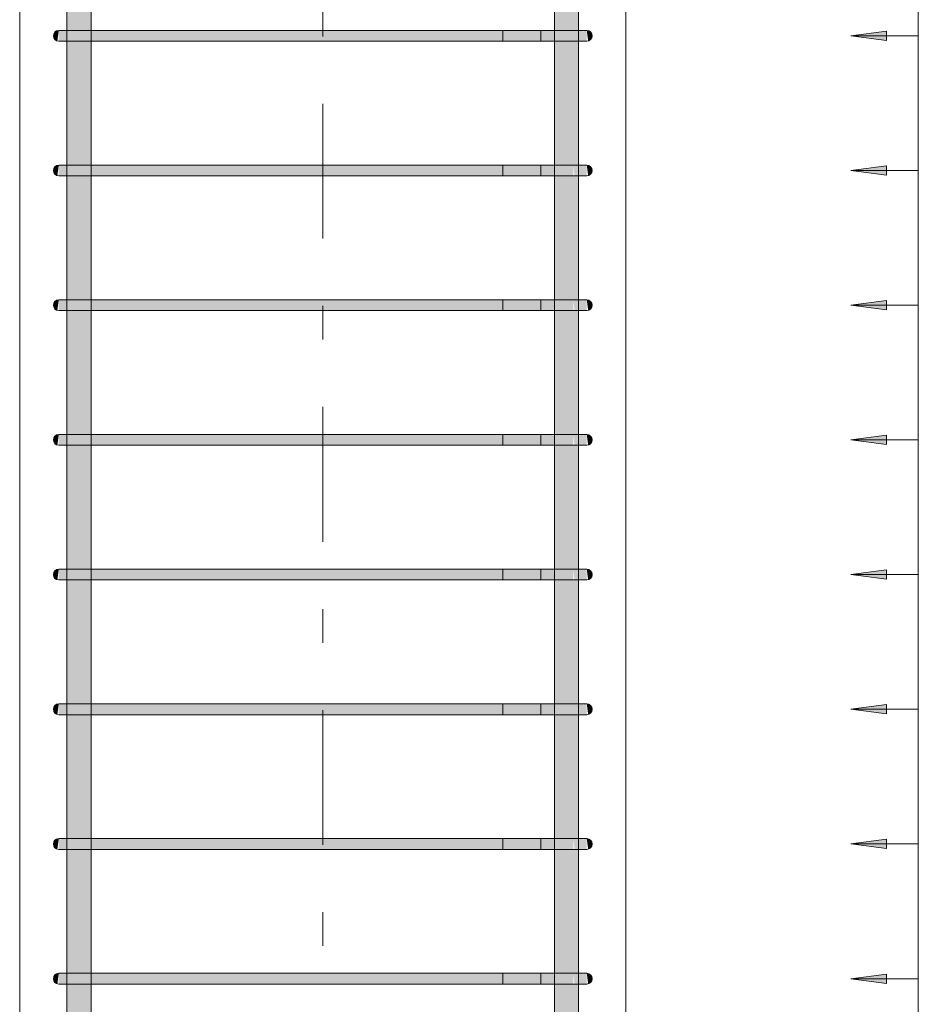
# Model space of a CAD drawing. Header units: millimetres. Extents: x -25607 to 9385, y 1894 to 10168.
# Tile 167 of 181: x 7599 to 8267, y 6501 to 7232. Entities that reach past the tile are written whole.
import ezdxf

# ---------------------------------------------------------------- set-up
doc = ezdxf.new("R2010")
doc.units = ezdxf.units.MM
doc.linetypes.add('Čára osnovy', pattern=[225, 100, -50, 25, -50])
for name, color, linetype, lineweight in [('A-ANNO-DIMS', 211, 'Continuous', 5), ('A-ANNO-DIMS-25', 211, 'Continuous', 5), ('S-COLS', 52, 'Continuous', 9), ('S-GRID', 1, 'Continuous', 5), ('S-RBAR', 171, 'Continuous', 5)]:
    doc.layers.add(name, color=color, linetype=linetype, lineweight=lineweight)
doc.styles.add('Arial_1', font='arial.ttf', dxfattribs={"height": 62.5})
doc.dimstyles.new('Výztuž_kusy__řezy__3', dxfattribs={"dimscale": 304.8, "dimtxt": 0.18, "dimasz": 0, "dimexe": 0, "dimexo": 0.0625, "dimgap": 0.082021, "dimtad": 1, "dimdec": 0, "dimzin": 0, "dimdsep": 46, "dimtxsty": 'Arial_1', "dimblk1": 'NONE', "dimblk2": 'NONE', "dimsah": 1, "dimcen": 0.09, "dimazin": 0, "dimtfac": 1, "dimtdec": 4, "dimtix": 1, "dimtmove": 0, "dimatfit": 3, "dimfxl": 0.164042, "dimfxlon": 1, "dimtvp": 1, "dimtfill": 1, "dimtolj": 1, "dimtzin": 0, "dimarcsym": 2})

# ---------------------------------------------------------------- blocks, each defined once
blk = doc.blocks.new('DIMBLOCK673-V5')
at = {"layer": 'A-ANNO-DIMS-25'}
for points in [[(8216.59, 7320), (8242.88, 7316.54), (8242.88, 7323.46)], [(8216.59, 7220), (8242.88, 7216.54), (8242.88, 7223.46)]]:
    blk.add_hatch(color=256, dxfattribs=at).paths.add_polyline_path(points)
for p, q in [((8242.88, 7323.46), (8216.59, 7320)), ((8216.59, 7320), (8242.88, 7316.54)), ((8266.59, 7320), (8216.59, 7320)), ((8242.88, 7316.54), (8242.88, 7323.46)), ((8266.59, 7320), (8266.59, 7220)), ((8266.59, 7320), (8266.59, 7320)), ((8242.88, 7223.46), (8216.59, 7220)), ((8242.88, 7216.54), (8242.88, 7223.46)), ((8216.59, 7220), (8242.88, 7216.54)), ((8266.59, 7220), (8216.59, 7220)), ((8266.59, 7220), (8266.59, 7220))]:
    blk.add_line(p, q, dxfattribs=at)
blk = doc.blocks.new('_None')
blk = doc.blocks.new('DIMBLOCK674-V5')
at = {"layer": 'A-ANNO-DIMS-25'}
for points in [[(8216.59, 7220), (8242.88, 7216.54), (8242.88, 7223.46)], [(8216.59, 7120), (8242.88, 7116.54), (8242.88, 7123.46)]]:
    blk.add_hatch(color=256, dxfattribs=at).paths.add_polyline_path(points)
for p, q in [((8242.88, 7223.46), (8216.59, 7220)), ((8242.88, 7216.54), (8242.88, 7223.46)), ((8216.59, 7220), (8242.88, 7216.54)), ((8266.59, 7220), (8216.59, 7220)), ((8266.59, 7220), (8266.59, 7120)), ((8266.59, 7220), (8266.59, 7220)), ((8242.88, 7123.46), (8216.59, 7120)), ((8216.59, 7120), (8242.88, 7116.54)), ((8266.59, 7120), (8216.59, 7120)), ((8242.88, 7116.54), (8242.88, 7123.46)), ((8266.59, 7120), (8266.59, 7120))]:
    blk.add_line(p, q, dxfattribs=at)
blk = doc.blocks.new('DIMBLOCK675-V5')
at = {"layer": 'A-ANNO-DIMS-25'}
for points in [[(8216.59, 7120), (8242.88, 7116.54), (8242.88, 7123.46)], [(8216.59, 7020), (8242.88, 7016.54), (8242.88, 7023.46)]]:
    blk.add_hatch(color=256, dxfattribs=at).paths.add_polyline_path(points)
for p, q in [((8242.88, 7123.46), (8216.59, 7120)), ((8216.59, 7120), (8242.88, 7116.54)), ((8266.59, 7120), (8216.59, 7120)), ((8242.88, 7116.54), (8242.88, 7123.46)), ((8266.59, 7120), (8266.59, 7020)), ((8266.59, 7120), (8266.59, 7120)), ((8242.88, 7023.46), (8216.59, 7020)), ((8216.59, 7020), (8242.88, 7016.54)), ((8266.59, 7020), (8216.59, 7020)), ((8242.88, 7016.54), (8242.88, 7023.46)), ((8266.59, 7020), (8266.59, 7020))]:
    blk.add_line(p, q, dxfattribs=at)
blk = doc.blocks.new('DIMBLOCK676-V5')
at = {"layer": 'A-ANNO-DIMS-25'}
for points in [[(8216.59, 7020), (8242.88, 7016.54), (8242.88, 7023.46)], [(8216.59, 6920), (8242.88, 6916.54), (8242.88, 6923.46)]]:
    blk.add_hatch(color=256, dxfattribs=at).paths.add_polyline_path(points)
for p, q in [((8242.88, 7023.46), (8216.59, 7020)), ((8216.59, 7020), (8242.88, 7016.54)), ((8266.59, 7020), (8216.59, 7020)), ((8242.88, 7016.54), (8242.88, 7023.46)), ((8266.59, 7020), (8266.59, 6920)), ((8266.59, 7020), (8266.59, 7020)), ((8242.88, 6923.46), (8216.59, 6920)), ((8242.88, 6916.54), (8242.88, 6923.46)), ((8216.59, 6920), (8242.88, 6916.54)), ((8266.59, 6920), (8216.59, 6920)), ((8266.59, 6920), (8266.59, 6920))]:
    blk.add_line(p, q, dxfattribs=at)
blk = doc.blocks.new('DIMBLOCK677-V5')
at = {"layer": 'A-ANNO-DIMS-25'}
for points in [[(8216.59, 6920), (8242.88, 6916.54), (8242.88, 6923.46)], [(8216.59, 6820), (8242.88, 6816.54), (8242.88, 6823.46)]]:
    blk.add_hatch(color=256, dxfattribs=at).paths.add_polyline_path(points)
for p, q in [((8242.88, 6923.46), (8216.59, 6920)), ((8242.88, 6916.54), (8242.88, 6923.46)), ((8216.59, 6920), (8242.88, 6916.54)), ((8266.59, 6920), (8216.59, 6920)), ((8266.59, 6920), (8266.59, 6820)), ((8266.59, 6920), (8266.59, 6920)), ((8242.88, 6823.46), (8216.59, 6820)), ((8242.88, 6816.54), (8242.88, 6823.46)), ((8216.59, 6820), (8242.88, 6816.54)), ((8266.59, 6820), (8216.59, 6820)), ((8266.59, 6820), (8266.59, 6820))]:
    blk.add_line(p, q, dxfattribs=at)
blk = doc.blocks.new('DIMBLOCK678-V5')
at = {"layer": 'A-ANNO-DIMS-25'}
for points in [[(8216.59, 6820), (8242.88, 6816.54), (8242.88, 6823.46)], [(8216.59, 6720), (8242.88, 6716.54), (8242.88, 6723.46)]]:
    blk.add_hatch(color=256, dxfattribs=at).paths.add_polyline_path(points)
for p, q in [((8242.88, 6823.46), (8216.59, 6820)), ((8242.88, 6816.54), (8242.88, 6823.46)), ((8216.59, 6820), (8242.88, 6816.54)), ((8266.59, 6820), (8216.59, 6820)), ((8266.59, 6820), (8266.59, 6720)), ((8266.59, 6820), (8266.59, 6820)), ((8242.88, 6723.46), (8216.59, 6720)), ((8216.59, 6720), (8242.88, 6716.54)), ((8266.59, 6720), (8216.59, 6720)), ((8242.88, 6716.54), (8242.88, 6723.46)), ((8266.59, 6720), (8266.59, 6720))]:
    blk.add_line(p, q, dxfattribs=at)
blk = doc.blocks.new('DIMBLOCK679-V5')
at = {"layer": 'A-ANNO-DIMS-25'}
for points in [[(8216.59, 6720), (8242.88, 6716.54), (8242.88, 6723.46)], [(8216.59, 6620), (8242.88, 6616.54), (8242.88, 6623.46)]]:
    blk.add_hatch(color=256, dxfattribs=at).paths.add_polyline_path(points)
for p, q in [((8242.88, 6723.46), (8216.59, 6720)), ((8216.59, 6720), (8242.88, 6716.54)), ((8266.59, 6720), (8216.59, 6720)), ((8242.88, 6716.54), (8242.88, 6723.46)), ((8266.59, 6720), (8266.59, 6620)), ((8266.59, 6720), (8266.59, 6720)), ((8242.88, 6623.46), (8216.59, 6620)), ((8242.88, 6616.54), (8242.88, 6623.46)), ((8216.59, 6620), (8242.88, 6616.54)), ((8266.59, 6620), (8216.59, 6620)), ((8266.59, 6620), (8266.59, 6620))]:
    blk.add_line(p, q, dxfattribs=at)
blk = doc.blocks.new('DIMBLOCK680-V5')
at = {"layer": 'A-ANNO-DIMS-25'}
for points in [[(8216.59, 6620), (8242.88, 6616.54), (8242.88, 6623.46)], [(8216.59, 6520), (8242.88, 6516.54), (8242.88, 6523.46)]]:
    blk.add_hatch(color=256, dxfattribs=at).paths.add_polyline_path(points)
for p, q in [((8242.88, 6623.46), (8216.59, 6620)), ((8242.88, 6616.54), (8242.88, 6623.46)), ((8216.59, 6620), (8242.88, 6616.54)), ((8266.59, 6620), (8216.59, 6620)), ((8266.59, 6620), (8266.59, 6520)), ((8266.59, 6620), (8266.59, 6620)), ((8242.88, 6523.46), (8216.59, 6520)), ((8242.88, 6516.54), (8242.88, 6523.46)), ((8216.59, 6520), (8242.88, 6516.54)), ((8266.59, 6520), (8216.59, 6520)), ((8266.59, 6520), (8266.59, 6520))]:
    blk.add_line(p, q, dxfattribs=at)
blk = doc.blocks.new('DIMBLOCK681-V5')
at = {"layer": 'A-ANNO-DIMS-25'}
for points in [[(8216.59, 6520), (8242.88, 6516.54), (8242.88, 6523.46)], [(8216.59, 6420), (8242.88, 6416.54), (8242.88, 6423.46)]]:
    blk.add_hatch(color=256, dxfattribs=at).paths.add_polyline_path(points)
for p, q in [((8242.88, 6523.46), (8216.59, 6520)), ((8242.88, 6516.54), (8242.88, 6523.46)), ((8216.59, 6520), (8242.88, 6516.54)), ((8266.59, 6520), (8216.59, 6520)), ((8266.59, 6520), (8266.59, 6420)), ((8266.59, 6520), (8266.59, 6520)), ((8242.88, 6423.46), (8216.59, 6420)), ((8216.59, 6420), (8242.88, 6416.54)), ((8266.59, 6420), (8216.59, 6420)), ((8242.88, 6416.54), (8242.88, 6423.46)), ((8266.59, 6420), (8266.59, 6420))]:
    blk.add_line(p, q, dxfattribs=at)
blk = doc.blocks.new('DIMBLOCK687-V5')
at = {"layer": 'A-ANNO-DIMS-25'}
for points in [[(8216.59, 8620), (8242.88, 8616.54), (8242.88, 8623.46)], [(8216.59, 8520), (8242.88, 8516.54), (8242.88, 8523.46)], [(8216.59, 8420), (8242.88, 8416.54), (8242.88, 8423.46)], [(8216.59, 8320), (8242.88, 8316.54), (8242.88, 8323.46)], [(8216.59, 8220), (8242.88, 8216.54), (8242.88, 8223.46)], [(8216.59, 8120), (8242.88, 8116.54), (8242.88, 8123.46)], [(8216.59, 8020), (8242.88, 8016.54), (8242.88, 8023.46)], [(8216.59, 7920), (8242.88, 7916.54), (8242.88, 7923.46)], [(8216.59, 7820), (8242.88, 7816.54), (8242.88, 7823.46)], [(8216.59, 7720), (8242.88, 7716.54), (8242.88, 7723.46)], [(8216.59, 7620), (8242.88, 7616.54), (8242.88, 7623.46)], [(8216.59, 7520), (8242.88, 7516.54), (8242.88, 7523.46)], [(8216.59, 7420), (8242.88, 7416.54), (8242.88, 7423.46)], [(8216.59, 7320), (8242.88, 7316.54), (8242.88, 7323.46)], [(8216.59, 7220), (8242.88, 7216.54), (8242.88, 7223.46)], [(8216.59, 7120), (8242.88, 7116.54), (8242.88, 7123.46)], [(8216.59, 7020), (8242.88, 7016.54), (8242.88, 7023.46)], [(8216.59, 6920), (8242.88, 6916.54), (8242.88, 6923.46)], [(8216.59, 6820), (8242.88, 6816.54), (8242.88, 6823.46)], [(8216.59, 6720), (8242.88, 6716.54), (8242.88, 6723.46)], [(8216.59, 6620), (8242.88, 6616.54), (8242.88, 6623.46)], [(8216.59, 6520), (8242.88, 6516.54), (8242.88, 6523.46)], [(8216.59, 6420), (8242.88, 6416.54), (8242.88, 6423.46)], [(8216.59, 6320), (8242.88, 6316.54), (8242.88, 6323.46)], [(8216.59, 6220), (8242.88, 6216.54), (8242.88, 6223.46)], [(8216.59, 6120), (8242.88, 6116.54), (8242.88, 6123.46)], [(8216.59, 6020), (8242.88, 6016.54), (8242.88, 6023.46)], [(8216.59, 5920), (8242.88, 5916.54), (8242.88, 5923.46)]]:
    blk.add_hatch(color=256, dxfattribs=at).paths.add_polyline_path(points)
for p, q in [((8242.88, 8623.46), (8216.59, 8620)), ((8216.59, 8620), (8242.88, 8616.54)), ((8266.59, 8620), (8216.59, 8620)), ((8242.88, 8616.54), (8242.88, 8623.46)), ((8266.59, 8620), (8266.59, 5920)), ((8266.59, 8620), (8266.59, 8520)), ((8266.59, 8620), (8266.59, 8620)), ((8242.88, 8523.46), (8216.59, 8520)), ((8242.88, 8516.54), (8242.88, 8523.46)), ((8216.59, 8520), (8242.88, 8516.54)), ((8266.59, 8520), (8216.59, 8520)), ((8266.59, 8520), (8266.59, 8420)), ((8266.59, 8520), (8266.59, 8520)), ((8242.88, 8423.46), (8216.59, 8420)), ((8242.88, 8416.54), (8242.88, 8423.46)), ((8216.59, 8420), (8242.88, 8416.54)), ((8266.59, 8420), (8216.59, 8420)), ((8266.59, 8420), (8266.59, 8320)), ((8266.59, 8420), (8266.59, 8420)), ((8242.88, 8323.46), (8216.59, 8320)), ((8216.59, 8320), (8242.88, 8316.54)), ((8266.59, 8320), (8216.59, 8320)), ((8242.88, 8316.54), (8242.88, 8323.46)), ((8266.59, 8320), (8266.59, 8220)), ((8266.59, 8320), (8266.59, 8320)), ((8242.88, 8223.46), (8216.59, 8220)), ((8216.59, 8220), (8242.88, 8216.54)), ((8266.59, 8220), (8216.59, 8220)), ((8242.88, 8216.54), (8242.88, 8223.46)), ((8266.59, 8220), (8266.59, 8120)), ((8266.59, 8220), (8266.59, 8220)), ((8242.88, 8123.46), (8216.59, 8120)), ((8242.88, 8116.54), (8242.88, 8123.46)), ((8216.59, 8120), (8242.88, 8116.54)), ((8266.59, 8120), (8216.59, 8120)), ((8266.59, 8120), (8266.59, 8020)), ((8266.59, 8120), (8266.59, 8120)), ((8242.88, 8023.46), (8216.59, 8020)), ((8216.59, 8020), (8242.88, 8016.54)), ((8266.59, 8020), (8216.59, 8020)), ((8242.88, 8016.54), (8242.88, 8023.46)), ((8266.59, 8020), (8266.59, 7920)), ((8266.59, 8020), (8266.59, 8020)), ((8242.88, 7923.46), (8216.59, 7920)), ((8216.59, 7920), (8242.88, 7916.54)), ((8266.59, 7920), (8216.59, 7920)), ((8242.88, 7916.54), (8242.88, 7923.46)), ((8266.59, 7920), (8266.59, 7820)), ((8266.59, 7920), (8266.59, 7920)), ((8242.88, 7823.46), (8216.59, 7820)), ((8242.88, 7816.54), (8242.88, 7823.46)), ((8216.59, 7820), (8242.88, 7816.54)), ((8266.59, 7820), (8216.59, 7820)), ((8266.59, 7820), (8266.59, 7720)), ((8266.59, 7820), (8266.59, 7820)), ((8242.88, 7723.46), (8216.59, 7720)), ((8216.59, 7720), (8242.88, 7716.54)), ((8266.59, 7720), (8216.59, 7720)), ((8242.88, 7716.54), (8242.88, 7723.46)), ((8266.59, 7720), (8266.59, 7620)), ((8266.59, 7720), (8266.59, 7720)), ((8242.88, 7623.46), (8216.59, 7620)), ((8216.59, 7620), (8242.88, 7616.54)), ((8266.59, 7620), (8216.59, 7620)), ((8242.88, 7616.54), (8242.88, 7623.46)), ((8266.59, 7620), (8266.59, 7520)), ((8266.59, 7620), (8266.59, 7620)), ((8242.88, 7523.46), (8216.59, 7520)), ((8242.88, 7516.54), (8242.88, 7523.46)), ((8216.59, 7520), (8242.88, 7516.54)), ((8266.59, 7520), (8216.59, 7520)), ((8266.59, 7520), (8266.59, 7420)), ((8266.59, 7520), (8266.59, 7520)), ((8242.88, 7423.46), (8216.59, 7420)), ((8216.59, 7420), (8242.88, 7416.54)), ((8266.59, 7420), (8216.59, 7420)), ((8242.88, 7416.54), (8242.88, 7423.46)), ((8266.59, 7420), (8266.59, 7320)), ((8266.59, 7420), (8266.59, 7420)), ((8242.88, 7323.46), (8216.59, 7320)), ((8216.59, 7320), (8242.88, 7316.54)), ((8266.59, 7320), (8216.59, 7320)), ((8242.88, 7316.54), (8242.88, 7323.46)), ((8266.59, 7320), (8266.59, 7220)), ((8266.59, 7320), (8266.59, 7320)), ((8242.88, 7223.46), (8216.59, 7220)), ((8242.88, 7216.54), (8242.88, 7223.46)), ((8216.59, 7220), (8242.88, 7216.54)), ((8266.59, 7220), (8216.59, 7220)), ((8266.59, 7220), (8266.59, 7120)), ((8266.59, 7220), (8266.59, 7220)), ((8242.88, 7123.46), (8216.59, 7120)), ((8216.59, 7120), (8242.88, 7116.54)), ((8266.59, 7120), (8216.59, 7120)), ((8242.88, 7116.54), (8242.88, 7123.46)), ((8266.59, 7120), (8266.59, 7020)), ((8266.59, 7120), (8266.59, 7120)), ((8242.88, 7023.46), (8216.59, 7020)), ((8216.59, 7020), (8242.88, 7016.54)), ((8266.59, 7020), (8216.59, 7020)), ((8242.88, 7016.54), (8242.88, 7023.46)), ((8266.59, 7020), (8266.59, 6920)), ((8266.59, 7020), (8266.59, 7020)), ((8242.88, 6923.46), (8216.59, 6920)), ((8242.88, 6916.54), (8242.88, 6923.46)), ((8216.59, 6920), (8242.88, 6916.54)), ((8266.59, 6920), (8216.59, 6920)), ((8266.59, 6920), (8266.59, 6820)), ((8266.59, 6920), (8266.59, 6920)), ((8242.88, 6823.46), (8216.59, 6820)), ((8242.88, 6816.54), (8242.88, 6823.46)), ((8216.59, 6820), (8242.88, 6816.54)), ((8266.59, 6820), (8216.59, 6820)), ((8266.59, 6820), (8266.59, 6720)), ((8266.59, 6820), (8266.59, 6820)), ((8242.88, 6723.46), (8216.59, 6720)), ((8216.59, 6720), (8242.88, 6716.54)), ((8266.59, 6720), (8216.59, 6720)), ((8242.88, 6716.54), (8242.88, 6723.46)), ((8266.59, 6720), (8266.59, 6620)), ((8266.59, 6720), (8266.59, 6720)), ((8242.88, 6623.46), (8216.59, 6620)), ((8242.88, 6616.54), (8242.88, 6623.46)), ((8216.59, 6620), (8242.88, 6616.54)), ((8266.59, 6620), (8216.59, 6620)), ((8266.59, 6620), (8266.59, 6520)), ((8266.59, 6620), (8266.59, 6620)), ((8242.88, 6523.46), (8216.59, 6520)), ((8242.88, 6516.54), (8242.88, 6523.46)), ((8216.59, 6520), (8242.88, 6516.54)), ((8266.59, 6520), (8216.59, 6520)), ((8266.59, 6520), (8266.59, 6420)), ((8266.59, 6520), (8266.59, 6520)), ((8242.88, 6423.46), (8216.59, 6420)), ((8216.59, 6420), (8242.88, 6416.54)), ((8266.59, 6420), (8216.59, 6420)), ((8242.88, 6416.54), (8242.88, 6423.46)), ((8266.59, 6420), (8266.59, 6320)), ((8266.59, 6420), (8266.59, 6420)), ((8242.88, 6323.46), (8216.59, 6320)), ((8242.88, 6316.54), (8242.88, 6323.46)), ((8216.59, 6320), (8242.88, 6316.54)), ((8266.59, 6320), (8216.59, 6320)), ((8266.59, 6320), (8266.59, 6220)), ((8266.59, 6320), (8266.59, 6320)), ((8242.88, 6223.46), (8216.59, 6220)), ((8242.88, 6216.54), (8242.88, 6223.46)), ((8216.59, 6220), (8242.88, 6216.54)), ((8266.59, 6220), (8216.59, 6220)), ((8266.59, 6220), (8266.59, 6120)), ((8266.59, 6220), (8266.59, 6220)), ((8242.88, 6123.46), (8216.59, 6120)), ((8216.59, 6120), (8242.88, 6116.54)), ((8266.59, 6120), (8216.59, 6120)), ((8242.88, 6116.54), (8242.88, 6123.46)), ((8266.59, 6120), (8266.59, 6020)), ((8266.59, 6120), (8266.59, 6120)), ((8242.88, 6023.46), (8216.59, 6020)), ((8242.88, 6016.54), (8242.88, 6023.46)), ((8216.59, 6020), (8242.88, 6016.54)), ((8266.59, 6020), (8216.59, 6020)), ((8266.59, 6020), (8266.59, 5920)), ((8266.59, 6020), (8266.59, 6020)), ((8242.88, 5923.46), (8216.59, 5920)), ((8242.88, 5916.54), (8242.88, 5923.46)), ((8216.59, 5920), (8242.88, 5916.54)), ((8266.59, 5920), (8216.59, 5920)), ((8266.59, 5920), (8266.59, 5920))]:
    blk.add_line(p, q, dxfattribs=at)

msp = doc.modelspace()

# ---------------------------------------------------------------- hatches: boundary and pattern name
at = {"layer": 'S-RBAR'}
h = msp.add_hatch(color=256, dxfattribs=at)
h.paths.add_polyline_path([(7650.3, 5795), (7652.49, 5795), (7652.49, 5916), (7634.49, 5916), (7634.49, 5795)])
h.paths.add_polyline_path([(7637.54, 5924), (7652.49, 5924), (7652.49, 6016), (7634.49, 6016), (7634.49, 5924)])
h.paths.add_polyline_path([(7634.49, 6024), (7652.49, 6024), (7652.49, 6116), (7634.49, 6116), (7634.49, 6026.43)])
h.paths.add_polyline_path([(7640.79, 6124), (7652.49, 6124), (7652.49, 6216), (7634.49, 6216), (7634.49, 6124), (7637.54, 6124)])
h.paths.add_polyline_path([(7640.79, 6224), (7652.49, 6224), (7652.49, 6316), (7634.49, 6316), (7634.49, 6224), (7637.54, 6224)])
h.paths.add_polyline_path([(7634.49, 6324), (7652.49, 6324), (7652.49, 6416), (7634.49, 6416), (7634.49, 6331.3)])
h.paths.add_polyline_path([(7640.79, 6424), (7652.49, 6424), (7652.49, 6516), (7634.49, 6516), (7634.49, 6424), (7637.54, 6424)])
h.paths.add_polyline_path([(7650.3, 6524), (7652.49, 6524), (7652.49, 6616), (7634.49, 6616), (7634.49, 6524), (7648.44, 6524)])
h.paths.add_polyline_path([(7634.49, 6624), (7652.49, 6624), (7652.49, 6716), (7634.49, 6716), (7634.49, 6636.17)])
h.paths.add_polyline_path([(7640.79, 6724), (7652.49, 6724), (7652.49, 6816), (7634.49, 6816), (7634.49, 6724), (7637.54, 6724)])
h.paths.add_polyline_path([(7634.49, 6824), (7652.49, 6824), (7652.49, 6916), (7634.49, 6916), (7634.49, 6830.18)])
h.paths.add_polyline_path([(7634.49, 6924), (7652.49, 6924), (7652.49, 7016), (7634.49, 7016), (7634.49, 6968.76)])
h.paths.add_polyline_path([(7634.49, 7024), (7652.49, 7024), (7652.49, 7116), (7634.49, 7116), (7634.49, 7024.19)])
h.paths.add_polyline_path([(7644.62, 7124), (7652.49, 7124), (7652.49, 7216), (7634.49, 7216), (7634.49, 7124), (7644.29, 7124)])
h.paths.add_polyline_path([(7644.29, 7224), (7652.49, 7224), (7652.49, 7316), (7634.49, 7316), (7634.49, 7224), (7640.79, 7224)])
h.paths.add_polyline_path([(7637.54, 7324), (7652.49, 7324), (7652.49, 7416), (7634.49, 7416), (7634.49, 7324)])
h.paths.add_polyline_path([(7637.54, 7424), (7652.49, 7424), (7652.49, 7516), (7634.49, 7516), (7634.49, 7424)])
h.paths.add_polyline_path([(7648.44, 7524), (7652.49, 7524), (7652.49, 7616), (7634.49, 7616), (7634.49, 7524), (7644.62, 7524)])
h.paths.add_polyline_path([(7634.49, 7624), (7652.49, 7624), (7652.49, 7716), (7634.49, 7716), (7634.49, 7633.93)])
h.paths.add_polyline_path([(7640.79, 7724), (7652.49, 7724), (7652.49, 7816), (7634.49, 7816), (7634.49, 7724), (7637.54, 7724)])
h.paths.add_polyline_path([(7634.49, 7824), (7652.49, 7824), (7652.49, 7916), (7634.49, 7916), (7634.49, 7855.65)])
h.paths.add_polyline_path([(7634.49, 7924), (7652.49, 7924), (7652.49, 8016), (7634.49, 8016), (7634.49, 7938.8)])
h.paths.add_polyline_path([(7634.49, 8024), (7652.49, 8024), (7652.49, 8116), (7634.49, 8116), (7634.49, 8077.38)])
h.paths.add_polyline_path([(7634.49, 8124), (7652.49, 8124), (7652.49, 8216), (7634.49, 8216), (7634.49, 8132.81)])
h.paths.add_polyline_path([(7640.79, 8224), (7652.49, 8224), (7652.49, 8316), (7634.49, 8316), (7634.49, 8224), (7637.54, 8224)])
h.paths.add_polyline_path([(7634.49, 8324), (7652.49, 8324), (7652.49, 8416), (7634.49, 8416), (7634.49, 8326.82)])
h.paths.add_polyline_path([(7634.49, 8424), (7652.49, 8424), (7652.49, 8516), (7634.49, 8516), (7634.49, 8437.68)])
h.paths.add_polyline_path([(7648.44, 8524), (7652.49, 8524), (7652.49, 8616), (7634.49, 8616), (7634.49, 8524), (7644.62, 8524)])
h.paths.add_polyline_path([(7634.49, 8624), (7652.49, 8624), (7652.49, 8660), (7634.49, 8660), (7634.49, 8631.69)])
h = msp.add_hatch(color=256, dxfattribs=at)
h.paths.add_polyline_path([(7996.39, 5795), (8014.39, 5795), (8014.1, 5916), (7996.39, 5916), (7996.39, 5860.14)])
h.paths.add_polyline_path([(8008.1, 5924), (8014.39, 5924), (8014.1, 6016), (7996.39, 6016), (7996.62, 5924), (8005.44, 5924)])
h.paths.add_polyline_path([(8005.44, 6024), (8014.39, 6024), (8014.1, 6116), (7996.39, 6116), (7996.62, 6024), (8004.27, 6024)])
h.paths.add_polyline_path([(8008.1, 6124), (8014.39, 6124), (8014.1, 6216), (7996.39, 6216), (7996.62, 6124), (8005.44, 6124)])
h.paths.add_polyline_path([(7996.39, 6224), (8014.39, 6224), (8014.1, 6316), (7996.39, 6316), (7996.39, 6303.59)])
h.paths.add_polyline_path([(8008.1, 6324), (8014.39, 6324), (8014.1, 6416), (7996.39, 6416), (7996.62, 6324), (8005.44, 6324)])
h.paths.add_polyline_path([(8001.51, 6424), (8014.39, 6424), (8014.1, 6516), (7996.39, 6516), (7996.62, 6424), (8000.44, 6424)])
h.paths.add_polyline_path([(8008.1, 6524), (8014.39, 6524), (8014.1, 6616), (7996.39, 6616), (7996.62, 6524), (8005.44, 6524)])
h.paths.add_polyline_path([(8005.44, 6624), (8014.39, 6624), (8014.1, 6716), (7996.39, 6716), (7996.62, 6624), (8004.27, 6624)])
h.paths.add_polyline_path([(7996.62, 6724), (8014.39, 6724), (8014.1, 6816), (7996.39, 6816), (7996.39, 6724)])
h.paths.add_polyline_path([(8008.1, 6824), (8014.39, 6824), (8014.1, 6916), (7996.39, 6916), (7996.62, 6824), (8005.44, 6824)])
h.paths.add_polyline_path([(8008.1, 6924), (8014.39, 6924), (8014.1, 7016), (7996.39, 7016), (7996.62, 6924), (8005.44, 6924)])
h.paths.add_polyline_path([(8008.1, 7024), (8014.39, 7024.19), (8014.1, 7116), (7996.39, 7116), (7996.62, 7024), (8005.44, 7024)])
h.paths.add_polyline_path([(8008.1, 7124), (8014.39, 7124), (8014.1, 7216), (7996.39, 7216), (7996.62, 7124), (8005.44, 7124)])
h.paths.add_polyline_path([(8000.44, 7224), (8014.39, 7224), (8014.1, 7316), (7996.39, 7316), (7996.62, 7224)])
h.paths.add_polyline_path([(8008.1, 7324), (8014.39, 7324), (8014.1, 7416), (7996.39, 7416), (7996.62, 7324), (8005.44, 7324)])
h.paths.add_polyline_path([(8004.27, 7424), (8014.39, 7424), (8014.1, 7516), (7996.39, 7516), (7996.62, 7424), (8001.51, 7424)])
h.paths.add_polyline_path([(8014.39, 7524), (8014.1, 7616), (7996.39, 7616), (7996.62, 7524), (8014.1, 7524)])
h.paths.add_polyline_path([(8008.1, 7624), (8014.39, 7624), (8014.1, 7716), (7996.39, 7716), (7996.62, 7624), (8005.44, 7624)])
h.paths.add_polyline_path([(7996.62, 7724), (8014.39, 7724), (8014.1, 7816), (7996.39, 7816), (7996.39, 7724)])
h.paths.add_polyline_path([(8008.1, 7824), (8014.39, 7824), (8014.1, 7916), (7996.39, 7916), (7996.62, 7824), (8005.44, 7824)])
h.paths.add_polyline_path([(8008.1, 7924), (8014.39, 7924), (8014.1, 8016), (7996.39, 8016), (7996.62, 7924), (8005.44, 7924)])
h.paths.add_polyline_path([(8000.44, 8024), (8014.39, 8024), (8014.1, 8116), (7996.39, 8116), (7996.62, 8024)])
h.paths.add_polyline_path([(8008.1, 8124), (8014.39, 8124), (8014.1, 8216), (7996.39, 8216), (7996.62, 8124), (8005.44, 8124)])
h.paths.add_polyline_path([(8008.1, 8224), (8014.39, 8224), (8014.1, 8316), (7996.39, 8316), (7996.62, 8224), (8005.44, 8224)])
h.paths.add_polyline_path([(8005.44, 8324), (8014.39, 8324), (8014.1, 8416), (7996.39, 8416), (7996.62, 8324), (8004.27, 8324)])
h.paths.add_polyline_path([(8001.51, 8424), (8014.39, 8424), (8014.1, 8516), (7996.39, 8516), (7996.62, 8424), (8000.44, 8424)])
h.paths.add_polyline_path([(8014.39, 8524), (8014.1, 8616), (7996.39, 8616), (7996.62, 8524), (8014.1, 8524)])
h.paths.add_polyline_path([(8008.1, 8624), (8014.39, 8624), (8014.39, 8660), (7996.39, 8660), (7996.62, 8624), (8005.44, 8624)])
for points in [[(7627.41, 7216.14), (7628.44, 7224), (7626.44, 7223.46), (7624.98, 7222), (7624.44, 7220), (7624.98, 7218), (7626.44, 7216.54)], [(7644.62, 7216), (7648.44, 7216), (7648.44, 7224), (7628.44, 7224), (7628.44, 7216), (7644.29, 7216)], [(7913.7, 7216), (8000.44, 7216), (8000.44, 7224), (7648.44, 7224), (7648.44, 7216), (7738.1, 7216)], [(8021.48, 7216.14), (8022.44, 7216.54), (8023.99, 7218.2), (8024.44, 7220), (8023.91, 7222), (8022.44, 7223.46), (8020.44, 7224), (8021.21, 7218.2)], [(7627.41, 7116.14), (7628.44, 7124), (7626.44, 7123.46), (7624.98, 7122), (7624.44, 7120), (7624.98, 7118), (7626.44, 7116.54)], [(7629.2, 7116), (7648.44, 7116), (7648.44, 7124), (7628.44, 7124), (7628.44, 7116)], [(7913.7, 7116), (8000.44, 7116), (8000.44, 7124), (7648.44, 7124), (7648.44, 7116), (7738.1, 7116)], [(8021.48, 7116.14), (8022.44, 7116.54), (8023.91, 7118), (8024.44, 7120), (8023.91, 7122), (8022.44, 7123.46), (8020.44, 7124), (8021.1, 7118.96)], [(7627.41, 7016.14), (7628.44, 7024), (7626.44, 7023.46), (7624.98, 7022), (7624.44, 7020), (7624.98, 7018), (7626.44, 7016.54)], [(7629.2, 7016), (7648.44, 7016), (7648.44, 7024), (7628.44, 7024), (7628.44, 7016)], [(7913.7, 7016), (8000.44, 7016), (8000.44, 7024), (7648.44, 7024), (7648.44, 7016), (7738.1, 7016)], [(8021.48, 7016.14), (8022.44, 7016.54), (8023.91, 7018), (8024.44, 7020), (8023.91, 7022), (8022.44, 7023.46), (8020.44, 7024), (8021.1, 7018.96)], [(7627.41, 6916.14), (7628.44, 6924), (7626.44, 6923.46), (7624.98, 6922), (7624.44, 6920), (7624.98, 6918), (7626.44, 6916.54)], [(7629.2, 6916), (7648.44, 6916), (7648.44, 6924), (7628.44, 6924), (7628.44, 6916)], [(7913.7, 6916), (8000.44, 6916), (8000.44, 6924), (7648.44, 6924), (7648.44, 6916), (7738.1, 6916)], [(8021.48, 6916.14), (8022.44, 6916.54), (8023.91, 6918), (8024.44, 6920), (8023.91, 6922), (8022.44, 6923.46), (8020.44, 6924), (8021.1, 6918.96)], [(7627.41, 6816.14), (7628.44, 6824), (7626.44, 6823.46), (7624.98, 6822), (7624.44, 6820), (7624.98, 6818), (7626.44, 6816.54)], [(7629.2, 6816), (7648.44, 6816), (7648.44, 6824), (7628.44, 6824), (7628.44, 6816)], [(7913.7, 6816), (8000.44, 6816), (8000.44, 6824), (7648.44, 6824), (7648.44, 6816), (7738.1, 6816)], [(8021.48, 6816.14), (8022.44, 6816.54), (8023.91, 6818), (8024.44, 6820), (8023.91, 6822), (8022.44, 6823.46), (8020.44, 6824), (8021.1, 6818.96)], [(7627.41, 6716.14), (7628.44, 6724), (7626.44, 6723.46), (7624.98, 6722), (7624.44, 6720), (7624.98, 6718), (7626.44, 6716.54)], [(7629.2, 6716), (7648.44, 6716), (7648.44, 6724), (7628.44, 6724), (7628.44, 6716)], [(7913.7, 6716), (8000.44, 6716), (8000.44, 6724), (7648.44, 6724), (7648.44, 6716), (7738.1, 6716)], [(8021.48, 6716.14), (8022.44, 6716.54), (8023.91, 6718), (8024.44, 6720), (8023.91, 6722), (8022.44, 6723.46), (8020.44, 6724), (8021.1, 6718.96)], [(7627.41, 6616.14), (7628.44, 6624), (7626.44, 6623.46), (7624.98, 6622), (7624.44, 6620), (7624.98, 6618), (7626.44, 6616.54)], [(7629.2, 6616), (7648.44, 6616), (7648.44, 6624), (7628.44, 6624), (7628.44, 6616)], [(7913.7, 6616), (8000.44, 6616), (8000.44, 6624), (7648.44, 6624), (7648.44, 6616), (7738.1, 6616)], [(8021.48, 6616.14), (8022.44, 6616.54), (8023.91, 6618), (8024.44, 6620), (8023.91, 6622), (8022.44, 6623.46), (8020.44, 6624), (8021.1, 6618.96)], [(7627.41, 6516.14), (7628.44, 6524), (7626.44, 6523.46), (7624.98, 6522), (7624.44, 6520), (7624.98, 6518), (7626.44, 6516.54)], [(7629.2, 6516), (7648.44, 6516), (7648.44, 6524), (7628.44, 6524), (7628.44, 6516)], [(7913.7, 6516), (8000.44, 6516), (8000.44, 6524), (7648.44, 6524), (7648.44, 6516), (7738.1, 6516)], [(8021.48, 6516.14), (8022.44, 6516.54), (8023.91, 6518), (8024.44, 6520), (8023.91, 6522), (8022.44, 6523.46), (8020.44, 6524), (8021.1, 6518.96)]]:
    msp.add_hatch(color=256, dxfattribs=at).paths.add_polyline_path(points)
h = msp.add_hatch(color=256, dxfattribs=at)
h.paths.add_polyline_path([(8020.44, 7224), (8019.76, 7216), (8020.44, 7216.14), (8020.44, 7221.04)])
h.paths.add_polyline_path([(8016.75, 7216), (8019.23, 7216), (8019.76, 7221.32), (8020.44, 7224), (8018.04, 7224), (8017.17, 7219.58), (8014.58, 7216)])
h.paths.add_polyline_path([(8000.44, 7216), (8008.1, 7216), (8009.42, 7224), (8000.44, 7224)])
h.paths.add_polyline_path([(8011.34, 7216), (8014.58, 7216), (8016.52, 7224), (8011.68, 7224), (8011.34, 7218.2)])
h = msp.add_hatch(color=256, dxfattribs=at)
h.paths.add_polyline_path([(8019.76, 7216), (8020.44, 7224), (8019.43, 7220.02), (8019.23, 7216)])
h.paths.add_polyline_path([(8011.34, 7216), (8011.43, 7218.2), (8011.68, 7224), (8009.42, 7224), (8008.1, 7216)])
h.paths.add_polyline_path([(8014.58, 7216), (8017.47, 7219.98), (8017.76, 7224), (8016.52, 7224), (8015.12, 7218.2)])
h = msp.add_hatch(color=256, dxfattribs=at)
h.paths.add_polyline_path([(8020.44, 7124), (8019.76, 7116), (8020.44, 7116.14), (8020.44, 7121.04)])
h.paths.add_polyline_path([(8019.23, 7116), (8019.76, 7121.32), (8020.44, 7124), (8018.04, 7124), (8017.17, 7119.58), (8014.58, 7116), (8018.92, 7116)])
h.paths.add_polyline_path([(8000.44, 7116), (8008.1, 7116), (8009.42, 7124), (8000.44, 7124)])
h.paths.add_polyline_path([(8011.34, 7116), (8014.58, 7116), (8016.52, 7124), (8011.68, 7124)])
h.paths.add_polyline_path([(8008.1, 7116), (8010.44, 7116), (8010.44, 7121.79)])
h = msp.add_hatch(color=256, dxfattribs=at)
h.paths.add_polyline_path([(8019.23, 7116), (8019.77, 7116.14), (8020.44, 7124), (8019.43, 7120.02)])
h.paths.add_polyline_path([(8011.34, 7116), (8011.68, 7124), (8009.42, 7124), (8008.1, 7116), (8010.64, 7122.27)])
h.paths.add_polyline_path([(8014.58, 7116), (8017.47, 7119.98), (8017.76, 7124), (8016.52, 7124)])
h = msp.add_hatch(color=256, dxfattribs=at)
h.paths.add_polyline_path([(8020.44, 7024), (8019.76, 7016), (8020.44, 7016.14), (8020.44, 7021.04)])
h.paths.add_polyline_path([(8019.23, 7016), (8019.76, 7021.32), (8020.44, 7024), (8018.04, 7024), (8017.17, 7019.58), (8014.58, 7016), (8018.92, 7016)])
h.paths.add_polyline_path([(8000.44, 7016), (8008.1, 7016), (8009.42, 7024), (8000.44, 7024)])
h.paths.add_polyline_path([(8011.34, 7016), (8014.58, 7016), (8016.52, 7024), (8011.68, 7024)])
h.paths.add_polyline_path([(8008.1, 7016), (8010.44, 7016), (8010.44, 7021.79)])
h = msp.add_hatch(color=256, dxfattribs=at)
h.paths.add_polyline_path([(8019.23, 7016), (8019.77, 7016.14), (8020.44, 7024), (8019.43, 7020.02)])
h.paths.add_polyline_path([(8011.34, 7016), (8011.68, 7024), (8009.42, 7024), (8008.1, 7016), (8010.64, 7022.27)])
h.paths.add_polyline_path([(8014.58, 7016), (8017.47, 7019.98), (8017.76, 7024), (8016.52, 7024)])
h = msp.add_hatch(color=256, dxfattribs=at)
h.paths.add_polyline_path([(8020.44, 6924), (8019.76, 6916), (8020.44, 6916.14), (8020.44, 6921.04)])
h.paths.add_polyline_path([(8019.23, 6916), (8019.76, 6921.32), (8020.44, 6924), (8018.04, 6924), (8017.17, 6919.58), (8014.58, 6916), (8018.92, 6916)])
h.paths.add_polyline_path([(8000.44, 6916), (8008.1, 6916), (8009.42, 6924), (8000.44, 6924)])
h.paths.add_polyline_path([(8011.34, 6916), (8014.58, 6916), (8016.52, 6924), (8011.68, 6924)])
h.paths.add_polyline_path([(8008.1, 6916), (8010.44, 6916), (8010.44, 6921.79)])
h = msp.add_hatch(color=256, dxfattribs=at)
h.paths.add_polyline_path([(8019.23, 6916), (8019.77, 6916.14), (8020.44, 6924), (8019.43, 6920.02)])
h.paths.add_polyline_path([(8011.34, 6916), (8011.68, 6924), (8009.42, 6924), (8008.1, 6916), (8010.64, 6922.27)])
h.paths.add_polyline_path([(8014.58, 6916), (8017.47, 6919.98), (8017.76, 6924), (8016.52, 6924)])
h = msp.add_hatch(color=256, dxfattribs=at)
h.paths.add_polyline_path([(8020.44, 6824), (8019.76, 6816), (8020.44, 6816.14), (8020.44, 6821.04)])
h.paths.add_polyline_path([(8019.23, 6816), (8019.76, 6821.32), (8020.44, 6824), (8018.04, 6824), (8017.17, 6819.58), (8014.58, 6816), (8018.92, 6816)])
h.paths.add_polyline_path([(8000.44, 6816), (8008.1, 6816), (8009.42, 6824), (8000.44, 6824)])
h.paths.add_polyline_path([(8011.34, 6816), (8014.58, 6816), (8016.52, 6824), (8011.68, 6824)])
h.paths.add_polyline_path([(8008.1, 6816), (8010.44, 6816), (8010.44, 6821.79)])
h = msp.add_hatch(color=256, dxfattribs=at)
h.paths.add_polyline_path([(8019.23, 6816), (8019.77, 6816.14), (8020.44, 6824), (8019.43, 6820.02)])
h.paths.add_polyline_path([(8011.34, 6816), (8011.68, 6824), (8009.42, 6824), (8008.1, 6816), (8010.64, 6822.27)])
h.paths.add_polyline_path([(8014.58, 6816), (8017.47, 6819.98), (8017.76, 6824), (8016.52, 6824)])
h = msp.add_hatch(color=256, dxfattribs=at)
h.paths.add_polyline_path([(8000.44, 6716), (8008.1, 6716), (8009.42, 6724), (8000.44, 6724)])
h.paths.add_polyline_path([(8020.44, 6724), (8019.76, 6716), (8020.44, 6716.14), (8020.44, 6721.04)])
h.paths.add_polyline_path([(8014.58, 6716), (8019.23, 6716), (8019.76, 6721.32), (8020.44, 6724), (8018.04, 6724), (8017.17, 6719.58), (8016.75, 6719)])
h.paths.add_polyline_path([(8011.34, 6716), (8014.58, 6716), (8016.52, 6724), (8011.68, 6724), (8011.34, 6719.32)])
h = msp.add_hatch(color=256, dxfattribs=at)
h.paths.add_polyline_path([(8019.76, 6716), (8020.44, 6724), (8019.4, 6719.32), (8019.23, 6716)])
h.paths.add_polyline_path([(8011.34, 6716), (8011.48, 6719.32), (8011.68, 6724), (8009.42, 6724), (8008.1, 6716)])
h.paths.add_polyline_path([(8014.58, 6716), (8017.47, 6719.98), (8017.76, 6724), (8016.52, 6724), (8015.39, 6719.32)])
h = msp.add_hatch(color=256, dxfattribs=at)
h.paths.add_polyline_path([(8020.44, 6624), (8019.76, 6616), (8020.44, 6616.14), (8020.44, 6621.04)])
h.paths.add_polyline_path([(8019.23, 6616), (8019.76, 6621.32), (8020.44, 6624), (8018.04, 6624), (8017.17, 6619.58), (8014.58, 6616), (8018.92, 6616)])
h.paths.add_polyline_path([(8000.44, 6616), (8008.1, 6616), (8009.42, 6624), (8000.44, 6624)])
h.paths.add_polyline_path([(8011.34, 6616), (8014.58, 6616), (8016.52, 6624), (8011.68, 6624)])
h.paths.add_polyline_path([(8008.1, 6616), (8010.44, 6616), (8010.44, 6621.79)])
h = msp.add_hatch(color=256, dxfattribs=at)
h.paths.add_polyline_path([(8019.23, 6616), (8019.77, 6616.14), (8020.44, 6624), (8019.43, 6620.02)])
h.paths.add_polyline_path([(8011.34, 6616), (8011.68, 6624), (8009.42, 6624), (8008.1, 6616), (8010.64, 6622.27)])
h.paths.add_polyline_path([(8014.58, 6616), (8017.47, 6619.98), (8017.76, 6624), (8016.52, 6624)])
h = msp.add_hatch(color=256, dxfattribs=at)
h.paths.add_polyline_path([(8020.44, 6524), (8019.76, 6516), (8020.44, 6516.14), (8020.44, 6521.04)])
h.paths.add_polyline_path([(8019.23, 6516), (8019.76, 6521.32), (8020.44, 6524), (8018.04, 6524), (8017.17, 6519.58), (8014.58, 6516), (8018.92, 6516)])
h.paths.add_polyline_path([(8000.44, 6516), (8008.1, 6516), (8009.42, 6524), (8000.44, 6524)])
h.paths.add_polyline_path([(8011.34, 6516), (8014.58, 6516), (8016.52, 6524), (8011.68, 6524)])
h.paths.add_polyline_path([(8008.1, 6516), (8010.44, 6516), (8010.44, 6521.79)])
h = msp.add_hatch(color=256, dxfattribs=at)
h.paths.add_polyline_path([(8019.23, 6516), (8019.77, 6516.14), (8020.44, 6524), (8019.43, 6520.02)])
h.paths.add_polyline_path([(8011.34, 6516), (8011.68, 6524), (8009.42, 6524), (8008.1, 6516), (8010.64, 6522.27)])
h.paths.add_polyline_path([(8014.58, 6516), (8017.47, 6519.98), (8017.76, 6524), (8016.52, 6524)])

# ---------------------------------------------------------------- linework, layer by layer
at = {"layer": 'S-COLS'}
for p, q in [((8049.44, 8920), (8049.44, 5870)), ((7599.44, 8670), (7599.44, 6370)), ((8049.44, 8670), (8049.44, 6370))]:
    msp.add_line(p, q, dxfattribs=at)
at = {"layer": 'S-GRID', "linetype": 'Čára osnovy', "lineweight": 9}
msp.add_line((7824.44, 1894.44), (7824.44, 9632.52), dxfattribs=at)
at = {"layer": 'S-RBAR'}
for p, q in [((7634.49, 5795), (7634.49, 8660)), ((7634.49, 5795), (7634.49, 8660)), ((7652.49, 5795), (7652.49, 8660)), ((7652.49, 5795), (7652.49, 8660)), ((7996.39, 5795), (7996.39, 8660)), ((7996.39, 5795), (7996.39, 8660)), ((8014.39, 5795), (8014.39, 8660)), ((8014.39, 5795), (8014.39, 8660)), ((7648.44, 7224), (7628.44, 7224)), ((7648.44, 7224), (7628.44, 7224)), ((8000.44, 7224), (7648.44, 7224)), ((7648.44, 7224), (8000.44, 7224)), ((7958.02, 7224), (7986.3, 7224)), ((7958.02, 7216), (7958.02, 7224)), ((8020.44, 7224), (7986.3, 7224)), ((8014.58, 7224), (7986.3, 7224)), ((7986.3, 7224), (7986.3, 7216)), ((8020.44, 7224), (8000.44, 7224)), ((8020.44, 7224), (8000.44, 7224)), ((8020.44, 7224), (8014.58, 7224)), ((7648.44, 7216), (7628.44, 7216)), ((7648.44, 7216), (7628.44, 7216)), ((8000.44, 7216), (7648.44, 7216)), ((7648.44, 7216), (8000.44, 7216)), ((7958.02, 7216), (7986.3, 7216)), ((8020.44, 7216), (7986.3, 7216)), ((8014.58, 7216), (7986.3, 7216)), ((8020.44, 7216), (8000.44, 7216)), ((8014.58, 7216), (8000.44, 7216)), ((8019.76, 7216), (8014.58, 7216)), ((8019.76, 7216), (8014.58, 7216)), ((7648.44, 7124), (7628.44, 7124)), ((7648.44, 7124), (7628.44, 7124)), ((8000.44, 7124), (7648.44, 7124)), ((7648.44, 7124), (8000.44, 7124)), ((7958.02, 7124), (7986.3, 7124)), ((7958.02, 7116), (7958.02, 7124)), ((8020.44, 7124), (7986.3, 7124)), ((8014.58, 7124), (7986.3, 7124)), ((7986.3, 7124), (7986.3, 7116)), ((8020.44, 7124), (8000.44, 7124)), ((8020.44, 7124), (8000.44, 7124)), ((8020.44, 7124), (8014.58, 7124)), ((7648.44, 7116), (7628.44, 7116)), ((7648.44, 7116), (7628.44, 7116)), ((8000.44, 7116), (7648.44, 7116)), ((7648.44, 7116), (8000.44, 7116)), ((7958.02, 7116), (7986.3, 7116)), ((8020.44, 7116), (7986.3, 7116)), ((8014.58, 7116), (7986.3, 7116)), ((8020.44, 7116), (8000.44, 7116)), ((8014.58, 7116), (8000.44, 7116)), ((8019.76, 7116), (8014.58, 7116)), ((8019.76, 7116), (8014.58, 7116)), ((7648.44, 7024), (7628.44, 7024)), ((7648.44, 7024), (7628.44, 7024)), ((8000.44, 7024), (7648.44, 7024)), ((7648.44, 7024), (8000.44, 7024)), ((7958.02, 7024), (7986.3, 7024)), ((7958.02, 7016), (7958.02, 7024)), ((8020.44, 7024), (7986.3, 7024)), ((8014.58, 7024), (7986.3, 7024)), ((7986.3, 7024), (7986.3, 7016)), ((8020.44, 7024), (8000.44, 7024)), ((8020.44, 7024), (8000.44, 7024)), ((8020.44, 7024), (8014.58, 7024)), ((7648.44, 7016), (7628.44, 7016)), ((7648.44, 7016), (7628.44, 7016)), ((8000.44, 7016), (7648.44, 7016)), ((7648.44, 7016), (8000.44, 7016)), ((7958.02, 7016), (7986.3, 7016)), ((8020.44, 7016), (7986.3, 7016)), ((8014.58, 7016), (7986.3, 7016)), ((8020.44, 7016), (8000.44, 7016)), ((8014.58, 7016), (8000.44, 7016)), ((8019.76, 7016), (8014.58, 7016)), ((8019.76, 7016), (8014.58, 7016)), ((7648.44, 6924), (7628.44, 6924)), ((7648.44, 6924), (7628.44, 6924)), ((8000.44, 6924), (7648.44, 6924)), ((7648.44, 6924), (8000.44, 6924)), ((7958.02, 6924), (7986.3, 6924)), ((7958.02, 6916), (7958.02, 6924)), ((8020.44, 6924), (7986.3, 6924)), ((8014.58, 6924), (7986.3, 6924)), ((7986.3, 6924), (7986.3, 6916)), ((8020.44, 6924), (8000.44, 6924)), ((8020.44, 6924), (8000.44, 6924)), ((8020.44, 6924), (8014.58, 6924)), ((7648.44, 6916), (7628.44, 6916)), ((7648.44, 6916), (7628.44, 6916)), ((8000.44, 6916), (7648.44, 6916)), ((7648.44, 6916), (8000.44, 6916)), ((7958.02, 6916), (7986.3, 6916)), ((8020.44, 6916), (7986.3, 6916)), ((8014.58, 6916), (7986.3, 6916)), ((8020.44, 6916), (8000.44, 6916)), ((8014.58, 6916), (8000.44, 6916)), ((8019.76, 6916), (8014.58, 6916)), ((8019.76, 6916), (8014.58, 6916)), ((7648.44, 6824), (7628.44, 6824)), ((7648.44, 6824), (7628.44, 6824)), ((8000.44, 6824), (7648.44, 6824)), ((7648.44, 6824), (8000.44, 6824)), ((7958.02, 6824), (7986.3, 6824)), ((7958.02, 6816), (7958.02, 6824)), ((8020.44, 6824), (7986.3, 6824)), ((8014.58, 6824), (7986.3, 6824)), ((7986.3, 6824), (7986.3, 6816)), ((8020.44, 6824), (8000.44, 6824)), ((8020.44, 6824), (8000.44, 6824)), ((8020.44, 6824), (8014.58, 6824)), ((7648.44, 6816), (7628.44, 6816)), ((7648.44, 6816), (7628.44, 6816)), ((8000.44, 6816), (7648.44, 6816)), ((7648.44, 6816), (8000.44, 6816)), ((7958.02, 6816), (7986.3, 6816)), ((8020.44, 6816), (7986.3, 6816)), ((8014.58, 6816), (7986.3, 6816)), ((8020.44, 6816), (8000.44, 6816)), ((8014.58, 6816), (8000.44, 6816)), ((8019.76, 6816), (8014.58, 6816)), ((8019.76, 6816), (8014.58, 6816)), ((7648.44, 6724), (7628.44, 6724)), ((7648.44, 6724), (7628.44, 6724)), ((8000.44, 6724), (7648.44, 6724)), ((7648.44, 6724), (8000.44, 6724)), ((7958.02, 6724), (7986.3, 6724)), ((7958.02, 6716), (7958.02, 6724)), ((8020.44, 6724), (7986.3, 6724)), ((8014.58, 6724), (7986.3, 6724)), ((7986.3, 6724), (7986.3, 6716)), ((8020.44, 6724), (8000.44, 6724)), ((8020.44, 6724), (8000.44, 6724)), ((8020.44, 6724), (8014.58, 6724)), ((7648.44, 6716), (7628.44, 6716)), ((7648.44, 6716), (7628.44, 6716)), ((8000.44, 6716), (7648.44, 6716)), ((7648.44, 6716), (8000.44, 6716)), ((7958.02, 6716), (7986.3, 6716)), ((8020.44, 6716), (7986.3, 6716)), ((8014.58, 6716), (7986.3, 6716)), ((8020.44, 6716), (8000.44, 6716)), ((8014.58, 6716), (8000.44, 6716)), ((8019.76, 6716), (8014.58, 6716)), ((8019.76, 6716), (8014.58, 6716)), ((7648.44, 6624), (7628.44, 6624)), ((7648.44, 6624), (7628.44, 6624)), ((8000.44, 6624), (7648.44, 6624)), ((7648.44, 6624), (8000.44, 6624)), ((7958.02, 6624), (7986.3, 6624)), ((7958.02, 6616), (7958.02, 6624)), ((8020.44, 6624), (7986.3, 6624)), ((8014.58, 6624), (7986.3, 6624)), ((7986.3, 6624), (7986.3, 6616)), ((8020.44, 6624), (8000.44, 6624)), ((8020.44, 6624), (8000.44, 6624)), ((8020.44, 6624), (8014.58, 6624)), ((7648.44, 6616), (7628.44, 6616)), ((7648.44, 6616), (7628.44, 6616)), ((8000.44, 6616), (7648.44, 6616)), ((7648.44, 6616), (8000.44, 6616)), ((7958.02, 6616), (7986.3, 6616)), ((8020.44, 6616), (7986.3, 6616)), ((8014.58, 6616), (7986.3, 6616)), ((8020.44, 6616), (8000.44, 6616)), ((8014.58, 6616), (8000.44, 6616)), ((8019.76, 6616), (8014.58, 6616)), ((8019.76, 6616), (8014.58, 6616)), ((7648.44, 6524), (7628.44, 6524)), ((7648.44, 6524), (7628.44, 6524)), ((8000.44, 6524), (7648.44, 6524)), ((7648.44, 6524), (8000.44, 6524)), ((7958.02, 6524), (7986.3, 6524)), ((7958.02, 6516), (7958.02, 6524)), ((8020.44, 6524), (7986.3, 6524)), ((8014.58, 6524), (7986.3, 6524)), ((7986.3, 6524), (7986.3, 6516)), ((8020.44, 6524), (8000.44, 6524)), ((8020.44, 6524), (8000.44, 6524)), ((8020.44, 6524), (8014.58, 6524)), ((7648.44, 6516), (7628.44, 6516)), ((7648.44, 6516), (7628.44, 6516)), ((8000.44, 6516), (7648.44, 6516)), ((7648.44, 6516), (8000.44, 6516)), ((7958.02, 6516), (7986.3, 6516)), ((8020.44, 6516), (7986.3, 6516)), ((8014.58, 6516), (7986.3, 6516)), ((8020.44, 6516), (8000.44, 6516)), ((8014.58, 6516), (8000.44, 6516)), ((8019.76, 6516), (8014.58, 6516)), ((8019.76, 6516), (8014.58, 6516))]:
    msp.add_line(p, q, dxfattribs=at)
for centre, start, end in [((7628.44, 7220), 90, 270), ((7628.44, 7220), 90, 270), ((8020.44, 7220), 270, 90), ((8020.44, 7220), 270, 90), ((8020.44, 7220), 270, 90), ((7628.44, 7120), 90, 270), ((7628.44, 7120), 90, 270), ((8020.44, 7120), 270, 90), ((8020.44, 7120), 270, 90), ((8020.44, 7120), 270, 90), ((7628.44, 7020), 90, 270), ((7628.44, 7020), 90, 270), ((8020.44, 7020), 270, 90), ((8020.44, 7020), 270, 90), ((8020.44, 7020), 270, 90), ((7628.44, 6920), 90, 270), ((7628.44, 6920), 90, 270), ((8020.44, 6920), 270, 90), ((8020.44, 6920), 270, 90), ((8020.44, 6920), 270, 90), ((7628.44, 6820), 90, 270), ((7628.44, 6820), 90, 270), ((8020.44, 6820), 270, 90), ((8020.44, 6820), 270, 90), ((8020.44, 6820), 270, 90), ((7628.44, 6720), 90, 270), ((7628.44, 6720), 90, 270), ((8020.44, 6720), 270, 90), ((8020.44, 6720), 270, 90), ((8020.44, 6720), 270, 90), ((7628.44, 6620), 90, 270), ((7628.44, 6620), 90, 270), ((8020.44, 6620), 270, 90), ((8020.44, 6620), 270, 90), ((8020.44, 6620), 270, 90), ((7628.44, 6520), 90, 270), ((7628.44, 6520), 90, 270), ((8020.44, 6520), 270, 90), ((8020.44, 6520), 270, 90), ((8020.44, 6520), 270, 90)]:
    msp.add_arc(centre, 4, start, end, dxfattribs=at)

# ---------------------------------------------------------------- dimensions: what is measured, and where the dimension line sits
at = {"layer": 'A-ANNO-DIMS'}
for base, p1, p2, text, override, picture, middle in [((8266.59, 5920), (8216.59, 8620), (8216.59, 5920), '100 2700', {"dimpost": '<>', "dimblk1": 'None', "dimblk2": 'None', "dimsah": 1, "dimfxl": 2700}, 'DIMBLOCK687-V5', (8209.68, 7270)), ((8266.59, 7220), (8216.59, 7320), (8216.59, 7220), ' ', {"dimpost": '<>', "dimfxl": 100}, 'DIMBLOCK673-V5', (8266.59, 7270)), ((8266.59, 7120), (8216.59, 7220), (8216.59, 7120), ' ', {"dimpost": '<>', "dimfxl": 100}, 'DIMBLOCK674-V5', (8266.59, 7170)), ((8266.59, 7020), (8216.59, 7120), (8216.59, 7020), ' ', {"dimpost": '<>', "dimfxl": 100}, 'DIMBLOCK675-V5', (8266.59, 7070)), ((8266.59, 6920), (8216.59, 7020), (8216.59, 6920), ' ', {"dimpost": '<>', "dimfxl": 100}, 'DIMBLOCK676-V5', (8266.59, 6970)), ((8266.59, 6820), (8216.59, 6920), (8216.59, 6820), ' ', {"dimpost": '<>', "dimfxl": 100}, 'DIMBLOCK677-V5', (8266.59, 6870)), ((8266.59, 6720), (8216.59, 6820), (8216.59, 6720), ' ', {"dimpost": '<>', "dimfxl": 100}, 'DIMBLOCK678-V5', (8266.59, 6770)), ((8266.59, 6620), (8216.59, 6720), (8216.59, 6620), ' ', {"dimpost": '<>', "dimfxl": 100}, 'DIMBLOCK679-V5', (8266.59, 6670)), ((8266.59, 6520), (8216.59, 6620), (8216.59, 6520), ' ', {"dimpost": '<>', "dimfxl": 100}, 'DIMBLOCK680-V5', (8266.59, 6570)), ((8266.59, 6420), (8216.59, 6520), (8216.59, 6420), ' ', {"dimpost": '<>', "dimfxl": 100}, 'DIMBLOCK681-V5', (8266.59, 6470))]:
    dim = msp.add_linear_dim(base=base, p1=p1, p2=p2, angle=90, text=text, dimstyle='Výztuž_kusy__řezy__3', override=override, dxfattribs=at)
    dim.commit()
    dim.dimension.update_dxf_attribs({"geometry": picture, "text_midpoint": middle})

doc.saveas('drawing.dxf')
